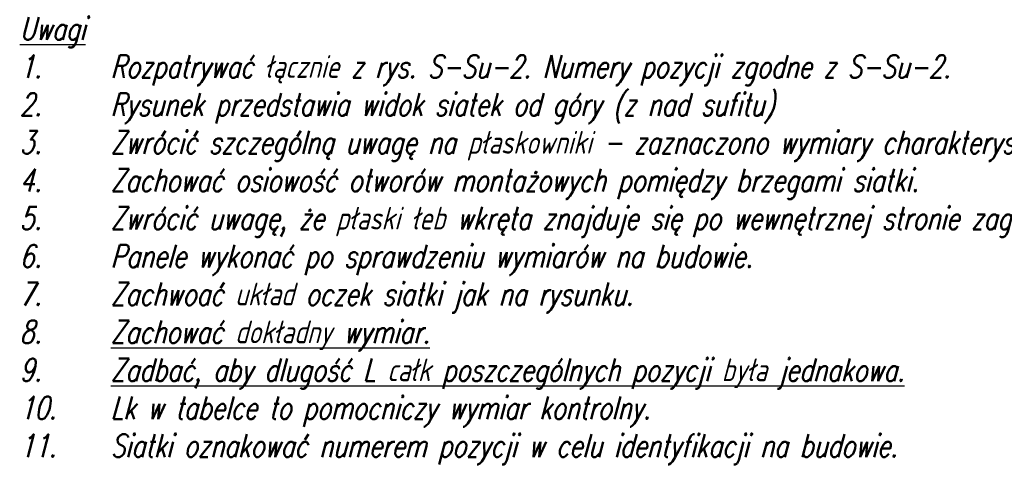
# Model space of a CAD drawing. Header units: millimetres. Extents: x -176817 to 571382, y -58489 to 156123.
# Tile 97 of 256: x -121362 to -119630, y 85359 to 86148. Entities that reach past the tile are written whole.
import ezdxf

# ---------------------------------------------------------------- set-up
doc = ezdxf.new("R2010")
doc.units = ezdxf.units.MM
doc.header["$LTSCALE"] = 0.2
doc.layers.add('-AAA Widok', color=2, linetype='Continuous', lineweight=30)
doc.styles.add('WYMIARY', font='ROMANS.shx', dxfattribs={"width": 0.75, "oblique": 15})

msp = doc.modelspace()

# ---------------------------------------------------------------- texts
at = {"layer": '-AAA Widok', "insert": (-121361.5201, 85759.4019), "char_height": 40, "width": 3289.808254, "attachment_point": 4, "style": 'WYMIARY'}
msp.add_mtext('{\\LUwagi\\P\\pi-120,l120,t120;}1.^IRozpatrywać łącznie z rys. S-Su-2. Numery pozycji zgodne z S-Su-2.\\P2.^IRysunek przedstawia widok siatek od góry (z nad sufitu)\\P3.^IZwrócić szczególną uwagę na płaskowniki - zaznaczono wymiary charakterystyczne.\\P4.^IZachować osiowość otworów montażowych pomiędzy brzegami siatki.\\P5.^IZwrócić uwagę, że płaski łeb wkręta znajduje się po wewnętrznej stronie zagięcia.\\P6.^IPanele wykonać po sprawdzeniu wymiarów na budowie.\\P7.^IZachwoać układ oczek siatki jak na rysunku.\\P8.^I{\\LZachować dokładny wymiar.\\P}9.^I{\\LZadbać, aby dlugość L całk poszczególnych pozycji była jednakowa.\\P}10.^ILk w tabelce to pomocniczy wymiar kontrolny.\\P11.^ISiatki oznakować numerem pozycji w celu identyfikacji na budowie.', dxfattribs=at)

doc.saveas('drawing.dxf')
